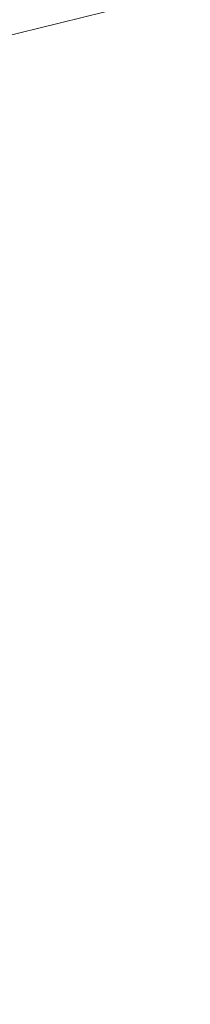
# Model space of a CAD drawing. Header units: millimetres. Extents: x 8 to 1185, y 12 to 953.
# Tile 222 of 256: x 1174.30498 to 1174.30895, y 935.74843 to 935.7714. Entities that reach past the tile are written whole.
import ezdxf

# ---------------------------------------------------------------- set-up
doc = ezdxf.new("R2010")
doc.units = ezdxf.units.MM

msp = doc.modelspace()

# ---------------------------------------------------------------- linework, layer by layer
at = {"color": 252, "linetype": 'Continuous', "lineweight": 0}
msp.add_open_spline([(1174.30895, 935.772067), (1174.180074, 935.740387), (1173.970031, 935.688755), (1173.664146, 935.646084), (1173.40312, 935.629927), (1173.069, 935.640544), (1172.660009, 935.680706), (1172.226484, 935.819163), (1171.906586, 936.011248), (1171.684016, 936.188314), (1171.551251, 936.322731), (1171.450383, 936.449153), (1171.366155, 936.660347), (1171.287868, 937.039333), (1171.217471, 937.644348), (1171.139192, 938.44779), (1171.075995, 939.394933), (1171.031103, 940.308285), (1171.00524, 941.121358), (1170.992071, 941.829712), (1170.990252, 942.540864), (1170.997102, 943.253577), (1171.017389, 944.059201), (1171.056425, 944.975461), (1171.106143, 945.746737), (1171.147206, 946.284007), (1171.171023, 946.57007), (1171.196604, 946.859879), (1171.223993, 947.153679), (1171.253414, 947.451512), (1171.296793, 947.870339), (1171.352778, 948.363866), (1171.418012, 948.847698), (1171.471411, 949.185677), (1171.513998, 949.400867), (1171.577348, 949.638322), (1171.697477, 949.916858), (1171.902532, 950.245269), (1172.165146, 950.565013), (1172.378377, 950.745763), (1172.490758, 950.841026)], degree=3, knots=[0, 0, 0, 0, 0.033352, 0.054357, 0.075653, 0.097154, 0.134425, 0.17032, 0.200094, 0.21537, 0.22716, 0.235783, 0.244153, 0.264719, 0.295322, 0.336162, 0.387175, 0.438722, 0.474239, 0.509899, 0.545567, 0.581473, 0.617383, 0.667136, 0.71991, 0.734207, 0.74869, 0.763379, 0.778289, 0.793426, 0.808787, 0.842218, 0.868927, 0.883151, 0.894433, 0.902808, 0.921987, 0.944226, 0.970605, 1, 1, 1, 1], dxfattribs=at)

doc.saveas('drawing.dxf')
